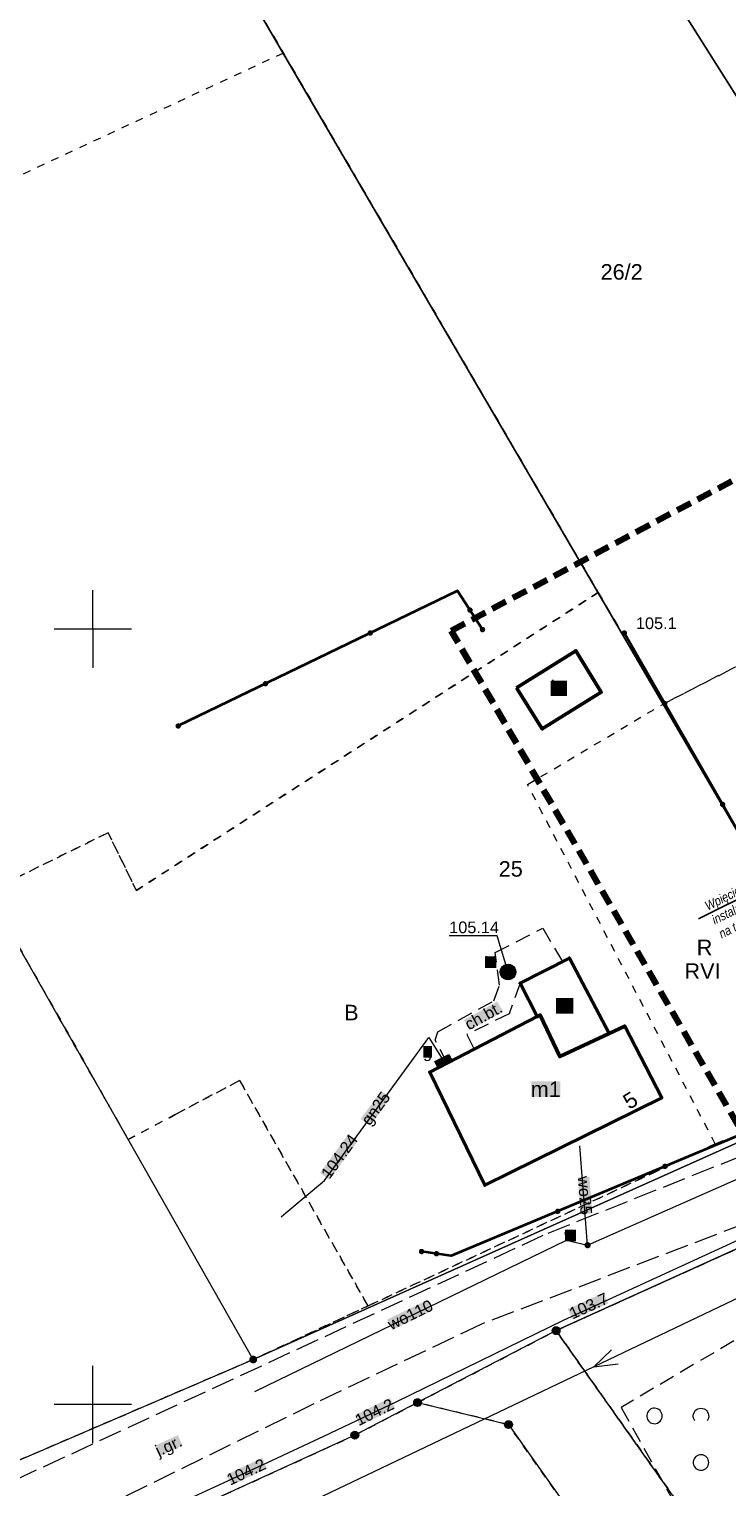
# Model space of a CAD drawing. Extents: x 6414462 to 20492237, y 5756825 to 17376351.
# Tile 105 of 127: x 6498196 to 6498241, y 5809695 to 5809789. Entities that reach past the tile are written whole.
import ezdxf
from ezdxf import colors
from ezdxf.entities.mleader import LeaderData, LeaderLine
from ezdxf.enums import TextEntityAlignment as Align
from ezdxf.math import Vec2, Vec3

# ---------------------------------------------------------------- set-up
doc = ezdxf.new("R2010")
doc.units = 0
for name, pattern in [('2324-2024 mdcp$0$PRZER1-1', [1, 0.5, -0.5]), ('2324-2024 mdcp$0$PRZER2-1', [1.5, 1, -0.5]), ('2324-2024 mdcp$0$PRZER3-1', [2, 1.5, -0.5]), ('Lipnica teren 1$0$HIDDEN2', [0.1875, 0.125, -0.0625])]:
    doc.linetypes.add(name, pattern=pattern)
for name, color, linetype, lineweight in [('012 - opisy', 7, 'Continuous', 30), ('2324-2024 mdcp$0$GEPADR_O', 7, 'Continuous', 18), ('2324-2024 mdcp$0$GEPPGD', 7, 'Continuous', 18), ('2324-2024 mdcp$0$GESBZO', 7, 'Continuous', 50), ('2324-2024 mdcp$0$GESBZO_O', 7, 'Continuous', 50), ('2324-2024 mdcp$0$GESDZI', 7, 'Continuous', 18), ('2324-2024 mdcp$0$GESDZI_O', 7, 'Continuous', 18), ('2324-2024 mdcp$0$GSLKOG', 7, 'Continuous', 35), ('2324-2024 mdcp$0$GSPWPN', 7, 'Continuous', 13), ('2324-2024 mdcp$0$GSPWPN_O', 7, 'Continuous', 13), ('2324-2024 mdcp$0$GSSKOA', 7, 'Continuous', 18), ('2324-2024 mdcp$0$GSSKOA_O', 7, 'Continuous', 18), ('2324-2024 mdcp$0$GSSKOD', 7, 'Continuous', 18), ('2324-2024 mdcp$0$GSSKOD_O', 7, 'Continuous', 18), ('2324-2024 mdcp$0$GSSZAD', 7, 'Continuous', 18), ('2324-2024 mdcp$0$GUPPRZ_O', 7, 'Continuous', 18), ('2324-2024 mdcp$0$Ramka sekcyjna', 7, 'Continuous', 18), ('2324-2024 mdcp$0$zasięg aktualizacji', 230, '2324-2024 mdcp$0$PRZER2-1', 100)]:
    doc.layers.add(name, color=color, linetype=linetype, lineweight=lineweight)
for name, color, linetype, lineweight, true_color in [('2324-2024 mdcp$0$GESKKL_O', 7, 'Continuous', 18, 0x24bc24), ('2324-2024 mdcp$0$GESUZY', 7, 'Continuous', 18, 0x008000), ('2324-2024 mdcp$0$GESUZY_O', 7, 'Continuous', 18, 0x008000), ('2324-2024 mdcp$0$GULEPR', 1, 'Continuous', 18, 0xff0000), ('2324-2024 mdcp$0$GULGPR', 7, 'Continuous', 18, 0xbfbf00), ('2324-2024 mdcp$0$GULGPR_O', 7, 'Continuous', 18, 0xbfbf00), ('2324-2024 mdcp$0$GULWPR', 5, 'Continuous', 18, 0x0000ff), ('2324-2024 mdcp$0$GULWPR_O', 5, 'Continuous', 18, 0x0000ff), ('2324-2024 mdcp$0$GUPGSG', 7, 'Continuous', 18, 0xbfbf00), ('2324-2024 mdcp$0$GUPGSG_O', 7, 'Continuous', 18, 0xbfbf00), ('2324-2024 mdcp$0$GUPKOL', 7, 'Continuous', 18, 0x803300), ('2324-2024 mdcp$0$GUPKOL_O', 7, 'Continuous', 18, 0x803300), ('2324-2024 mdcp$0$GUPWZA', 5, 'Continuous', 18, 0x0000ff), ('2324-2024 mdcp$0$GUPWZA_O', 5, 'Continuous', 18, 0x0000ff)]:
    doc.layers.add(name, color=color, linetype=linetype, lineweight=lineweight, true_color=true_color)
doc.layers.add('Lipnica teren 1$0$demontaże', color=10, linetype='Continuous')
doc.styles.add('2324-2024 mdcp$0$Arial', font='arial.ttf')
doc.styles.add('Arial Narrow_9', font='txt', dxfattribs={"width": 0.8, "height": 0.3})

# ---------------------------------------------------------------- blocks, each defined once
blk = doc.blocks.new('2324-2024 mdcp$0$GSPWPN1')
blk.add_hatch(color=0).paths.add_polyline_path([(-0.045, 0), (-0.043467, -0.011647), (-0.038971, -0.0225), (-0.03182, -0.03182), (-0.0225, -0.038971), (-0.011647, -0.043467), (0, -0.045), (0.011647, -0.043467), (0.0225, -0.038971), (0.03182, -0.03182), (0.038971, -0.0225), (0.043467, -0.011647), (0.045, 0), (0.043467, 0.011647), (0.038971, 0.0225), (0.03182, 0.03182), (0.0225, 0.038971), (0.011647, 0.043467), (0, 0.045), (-0.011647, 0.043467), (-0.0225, 0.038971), (-0.03182, 0.03182), (-0.038971, 0.0225), (-0.043467, 0.011647), (-0.045, 0)])
blk = doc.blocks.new('2324-2024 mdcp$0$GSSZAD1')
at = {"color": 0}
blk.add_lwpolyline([(0.5, 0), (0.490964, 0.094626), (0.464184, 0.185831), (0.420627, 0.27032), (0.361867, 0.34504), (0.290028, 0.407288), (0.207708, 0.454816), (0.117879, 0.485906), (0.023791, 0.499434), (-0.071157, 0.494911), (-0.163534, 0.4725), (-0.25, 0.433013), (-0.32743, 0.377875), (-0.393027, 0.309079), (-0.444418, 0.229113), (-0.479746, 0.140866), (-0.497736, 0.047528), (-0.497736, -0.047528), (-0.479746, -0.140866), (-0.444418, -0.229113), (-0.393027, -0.309079), (-0.32743, -0.377875), (-0.25, -0.433013), (-0.163534, -0.4725), (-0.071157, -0.494911), (0.023791, -0.499434), (0.117879, -0.485906), (0.207708, -0.454816), (0.290028, -0.407288), (0.361867, -0.34504), (0.420627, -0.27032), (0.464184, -0.185831), (0.490964, -0.094626)], close=True, dxfattribs=at)
blk = doc.blocks.new('2324-2024 mdcp$0$GSSZAD2')
at = {"color": 0}
blk.add_lwpolyline([(-0.390312, -0.3125), (-0.445567, -0.226869), (-0.482312, -0.131814), (-0.49902, -0.031282), (-0.494998, 0.070549), (-0.470412, 0.169449), (-0.426283, 0.26131), (-0.364446, 0.342315), (-0.287468, 0.409099), (-0.198548, 0.458889), (-0.10138, 0.489614), (0, 0.5), (0.10138, 0.489614), (0.198548, 0.458889), (0.287468, 0.409099), (0.364446, 0.342315), (0.426283, 0.26131), (0.470412, 0.169449), (0.494998, 0.070549), (0.49902, -0.031282), (0.482312, -0.131814), (0.445567, -0.226869), (0.390312, -0.3125)], dxfattribs=at)
blk = doc.blocks.new('2324-2024 mdcp$0$SUEP1')
at = {"color": 0}
blk.add_lwpolyline([(-0.75, -0.5), (0.75, 0), (-0.75, 0.5)], dxfattribs=at)
blk = doc.blocks.new('2324-2024 mdcp$0$GUPWZA1')
blk.add_hatch(color=0).paths.add_polyline_path([(-0.2, 0), (-0.193185, -0.051764), (-0.173205, -0.1), (-0.141421, -0.141421), (-0.1, -0.173205), (-0.051764, -0.193185), (0, -0.2), (0.051764, -0.193185), (0.1, -0.173205), (0.141421, -0.141421), (0.173205, -0.1), (0.193185, -0.051764), (0.2, 0), (0.193185, 0.051764), (0.173205, 0.1), (0.141421, 0.141421), (0.1, 0.173205), (0.051764, 0.193185), (0, 0.2), (-0.051764, 0.193185), (-0.1, 0.173205), (-0.141421, 0.141421), (-0.173205, 0.1), (-0.193185, 0.051764), (-0.2, 0)])
blk = doc.blocks.new('2324-2024 mdcp$0$GUPKOL1')
at = {"true_color": 0xffffff}
blk.add_hatch(color=7, dxfattribs=at).paths.add_polyline_path([(-0.5, 0), (-0.482963, -0.12941), (-0.433013, -0.25), (-0.353553, -0.353553), (-0.25, -0.433013), (-0.12941, -0.482963), (0, -0.5), (0.12941, -0.482963), (0.25, -0.433013), (0.353553, -0.353553), (0.433013, -0.25), (0.482963, -0.12941), (0.5, 0), (0.482963, 0.12941), (0.433013, 0.25), (0.353553, 0.353553), (0.25, 0.433013), (0.12941, 0.482963), (0, 0.5), (-0.12941, 0.482963), (-0.25, 0.433013), (-0.353553, 0.353553), (-0.433013, 0.25), (-0.482963, 0.12941), (-0.5, 0)])
at = {"color": 0}
blk.add_lwpolyline([(0, 0.5), (0.12941, 0.482963), (0.25, 0.433013), (0.353553, 0.353553), (0.433013, 0.25), (0.482963, 0.12941), (0.5, 0), (0.482963, -0.12941), (0.433013, -0.25), (0.353553, -0.353553), (0.25, -0.433013), (0.12941, -0.482963), (0, -0.5), (-0.12941, -0.482963), (-0.25, -0.433013), (-0.353553, -0.353553), (-0.433013, -0.25), (-0.482963, -0.12941), (-0.5, 0), (-0.482963, 0.12941), (-0.433013, 0.25), (-0.353553, 0.353553), (-0.25, 0.433013), (-0.12941, 0.482963)], close=True, dxfattribs=at)
blk = doc.blocks.new('2324-2024 mdcp$0$GUPGSG1')
at = {"true_color": 0xffffff}
blk.add_hatch(color=7, dxfattribs=at).paths.add_polyline_path([(-0.5, -0.25), (0.5, -0.25), (0.5, 0.25), (-0.5, 0.25), (-0.5, -0.25)])
at = {"color": 0}
blk.add_lwpolyline([(-0.5, -0.25), (-0.5, 0.25), (0.5, 0.25), (0.5, -0.25)], close=True, dxfattribs=at)
blk = doc.blocks.new('2324-2024 mdcp$0$KOLO')
blk.add_hatch(color=0).paths.add_polyline_path([(-0.175, 0), (-0.169037, -0.045293), (-0.151554, -0.0875), (-0.123744, -0.123744), (-0.0875, -0.151554), (-0.045293, -0.169037), (0, -0.175), (0.045293, -0.169037), (0.0875, -0.151554), (0.123744, -0.123744), (0.151554, -0.0875), (0.169037, -0.045293), (0.175, 0), (0.169037, 0.045293), (0.151554, 0.0875), (0.123744, 0.123744), (0.0875, 0.151554), (0.045293, 0.169037), (0, 0.175), (-0.045293, 0.169037), (-0.0875, 0.151554), (-0.123744, 0.123744), (-0.151554, 0.0875), (-0.169037, 0.045293), (-0.175, 0)])
blk = doc.blocks.new('2324-2024 mdcp$0$GSLKOG1')
blk.add_hatch(color=0).paths.add_polyline_path([(-0.175, 0), (-0.169037, -0.045293), (-0.151554, -0.0875), (-0.123744, -0.123744), (-0.0875, -0.151554), (-0.045293, -0.169037), (0, -0.175), (0.045293, -0.169037), (0.0875, -0.151554), (0.123744, -0.123744), (0.151554, -0.0875), (0.169037, -0.045293), (0.175, 0), (0.169037, 0.045293), (0.151554, 0.0875), (0.123744, 0.123744), (0.0875, 0.151554), (0.045293, 0.169037), (0, 0.175), (-0.045293, 0.169037), (-0.0875, 0.151554), (-0.123744, 0.123744), (-0.151554, 0.0875), (-0.169037, 0.045293), (-0.175, 0)])
blk = doc.blocks.new('2324-2024 mdcp$0$GEPPGD1_1')
at = {"true_color": 0xffffff}
blk.add_hatch(color=7, dxfattribs=at).paths.add_polyline_path([(0, -0.25), (0.077254, -0.237764), (0.146946, -0.202254), (0.202254, -0.146946), (0.237764, -0.077254), (0.25, 0), (0.237764, 0.077254), (0.202254, 0.146946), (0.146946, 0.202254), (0.077254, 0.237764), (0, 0.25), (-0.077254, 0.237764), (-0.146946, 0.202254), (-0.202254, 0.146946), (-0.237764, 0.077254), (-0.25, 0), (-0.237764, -0.077254), (-0.202254, -0.146946), (-0.146946, -0.202254), (-0.077254, -0.237764), (0, -0.25)])
at = {"color": 0}
blk.add_lwpolyline([(0, 0.25), (0.077254, 0.237764), (0.146946, 0.202254), (0.202254, 0.146946), (0.237764, 0.077254), (0.25, 0), (0.237764, -0.077254), (0.202254, -0.146946), (0.146946, -0.202254), (0.077254, -0.237764), (0, -0.25), (-0.077254, -0.237764), (-0.146946, -0.202254), (-0.202254, -0.146946), (-0.237764, -0.077254), (-0.25, 0), (-0.237764, 0.077254), (-0.202254, 0.146946), (-0.146946, 0.202254), (-0.077254, 0.237764)], close=True, dxfattribs=at)
blk = doc.blocks.new('2324-2024 mdcp$0$GEPPGD1_2')
at = {"true_color": 0xffffff}
blk.add_hatch(color=7, dxfattribs=at).paths.add_polyline_path([(0, -0.25), (0.077254, -0.237764), (0.146946, -0.202254), (0.202254, -0.146946), (0.237764, -0.077254), (0.25, 0), (0.237764, 0.077254), (0.202254, 0.146946), (0.146946, 0.202254), (0.077254, 0.237764), (0, 0.25), (-0.077254, 0.237764), (-0.146946, 0.202254), (-0.202254, 0.146946), (-0.237764, 0.077254), (-0.25, 0), (-0.237764, -0.077254), (-0.202254, -0.146946), (-0.146946, -0.202254), (-0.077254, -0.237764), (0, -0.25)])
blk.add_hatch(color=0).paths.add_polyline_path([(0, -0.045), (0.013906, -0.042798), (0.02645, -0.036406), (0.036406, -0.02645), (0.042798, -0.013906), (0.045, 0), (0.042798, 0.013906), (0.036406, 0.02645), (0.02645, 0.036406), (0.013906, 0.042798), (0, 0.045), (-0.013906, 0.042798), (-0.02645, 0.036406), (-0.036406, 0.02645), (-0.042798, 0.013906), (-0.045, 0), (-0.042798, -0.013906), (-0.036406, -0.02645), (-0.02645, -0.036406), (-0.013906, -0.042798), (0, -0.045)])
blk = doc.blocks.new('2324-2024 mdcp')
at = {"layer": '2324-2024 mdcp$0$GESBZO_O', "true_color": 0xffffff}
for points in [[(6498229.52, 5809745.676), (6498229.52, 5809746.676), (6498230.56, 5809746.676), (6498230.56, 5809745.676), (6498229.52, 5809745.676)], [(6498229.855, 5809725.208), (6498229.855, 5809726.208), (6498230.975, 5809726.208), (6498230.975, 5809725.208), (6498229.855, 5809725.208)], [(6498228.255, 5809719.827), (6498228.255, 5809720.827), (6498230.135, 5809720.827), (6498230.135, 5809719.827), (6498228.255, 5809719.827)]]:
    blk.add_hatch(color=7, dxfattribs=at).paths.add_polyline_path(points, flags=0)
at = {"layer": '2324-2024 mdcp$0$GSSKOA_O', "true_color": 0xffffff}
blk.add_hatch(color=7, dxfattribs=at).paths.add_polyline_path([(6498203.971, 5809697.329), (6498205.478, 5809698.025), (6498205.792, 5809697.344), (6498204.285, 5809696.648), (6498203.971, 5809697.329)], flags=0)
at = {"layer": '2324-2024 mdcp$0$GSSKOD_O', "true_color": 0xffffff}
blk.add_hatch(color=7, dxfattribs=at).paths.add_polyline_path([(6498223.921, 5809724.79), (6498226.075, 5809725.979), (6498226.438, 5809725.322), (6498224.284, 5809724.133), (6498223.921, 5809724.79)], flags=0)
at = {"layer": '2324-2024 mdcp$0$GULGPR_O', "true_color": 0xffffff}
blk.add_hatch(color=7, dxfattribs=at).paths.add_polyline_path([(6498217.267, 5809718.408), (6498218.587, 5809720.217), (6498219.193, 5809719.775), (6498217.873, 5809717.966), (6498217.267, 5809718.408)], flags=0)
at = {"layer": '2324-2024 mdcp$0$GULWPR_O', "true_color": 0xffffff}
for points in [[(6498231.262, 5809714.639), (6498232.009, 5809714.696), (6498232.191, 5809712.323), (6498231.443, 5809712.266), (6498231.262, 5809714.639)], [(6498218.973, 5809705.478), (6498221.618, 5809706.763), (6498221.945, 5809706.088), (6498219.301, 5809704.804), (6498218.973, 5809705.478)]]:
    blk.add_hatch(color=7, dxfattribs=at).paths.add_polyline_path(points, flags=0)
at = {"layer": '2324-2024 mdcp$0$GUPGSG_O', "true_color": 0xffffff}
blk.add_hatch(color=7, dxfattribs=at).paths.add_polyline_path([(6498221.304, 5809722.361), (6498221.304, 5809723.111), (6498221.864, 5809723.111), (6498221.864, 5809722.361), (6498221.304, 5809722.361)], flags=0)
at = {"layer": '2324-2024 mdcp$0$GUPKOL_O', "true_color": 0xffffff}
blk.add_hatch(color=7, dxfattribs=at).paths.add_polyline_path([(6498225.276, 5809728.135), (6498225.276, 5809728.885), (6498226.016, 5809728.885), (6498226.016, 5809728.135), (6498225.276, 5809728.135)], flags=0)
at = {"layer": '2324-2024 mdcp$0$GUPPRZ_O', "true_color": 0xffffff}
for points in [[(6498214.648, 5809714.929), (6498216.457, 5809717.422), (6498217.064, 5809716.981), (6498215.255, 5809714.488), (6498214.648, 5809714.929)], [(6498230.613, 5809706.159), (6498232.909, 5809707.198), (6498233.218, 5809706.514), (6498230.922, 5809705.476), (6498230.613, 5809706.159)], [(6498216.895, 5809699.313), (6498219.158, 5809700.422), (6498219.488, 5809699.749), (6498217.225, 5809698.64), (6498216.895, 5809699.313)], [(6498208.624, 5809695.481), (6498210.905, 5809696.551), (6498211.224, 5809695.872), (6498208.943, 5809694.802), (6498208.624, 5809695.481)]]:
    blk.add_hatch(color=7, dxfattribs=at).paths.add_polyline_path(points, flags=0)
at = {"layer": '2324-2024 mdcp$0$GUPWZA_O', "true_color": 0xffffff}
blk.add_hatch(color=7, dxfattribs=at).paths.add_polyline_path([(6498230.44, 5809710.52), (6498230.44, 5809711.27), (6498231.14, 5809711.27), (6498231.14, 5809710.52), (6498230.44, 5809710.52)], flags=0)
at = {"layer": '2324-2024 mdcp$0$GESBZO', "color": 18, "linetype": 'Continuous', "lineweight": 50, "true_color": 0x0a0909}
for points in [[(6498227.31, 5809746.21), (6498228.97, 5809743.56), (6498232.77, 5809745.92), (6498231.14, 5809748.6)], [(6498230.1, 5809722.43), (6498228.84, 5809725.11), (6498228.65, 5809725.01), (6498227.54, 5809727.16), (6498230.72, 5809728.78), (6498233.29, 5809723.93)], [(6498233.29, 5809723.93), (6498234.29, 5809724.4), (6498236.67, 5809719.78), (6498225.26, 5809714.14), (6498221.72, 5809721.43), (6498228.65, 5809725.01), (6498228.84, 5809725.11), (6498230.1, 5809722.43)]]:
    blk.add_lwpolyline(points, close=True, dxfattribs=at)
at = {"layer": '2324-2024 mdcp$0$GESDZI', "color": 7, "linetype": 'Continuous', "lineweight": 18}
for points in [[(6498086.88, 5809635.22), (6498149.97, 5809671.19), (6498158.454, 5809675.816), (6498183.288, 5809691.265), (6498210.34, 5809702.898), (6498250.843, 5809721.043), (6498255.246, 5809723.193), (6498284.59, 5809737.518), (6498336.53, 5809764.26), (6498349.29, 5809770), (6498351.165, 5809770.816), (6498357.57, 5809773.68), (6498385.47, 5809786.23), (6498389.73, 5809788.34), (6498395.12, 5809790.98), (6498474.92, 5809830.27), (6498519.28, 5809851.17), (6498558.08, 5809869.44), (6498581.52, 5809880.48), (6498706.5, 5809939.35)], [(6498399.71, 5809786.07), (6498378.88, 5809775.84), (6498357.18, 5809764.7), (6498354.01, 5809763.14), (6498327.32, 5809749.98), (6498300.63, 5809736.82), (6498279.962, 5809727.457), (6498275.4, 5809725.39), (6498229.86, 5809704.76), (6498220.93, 5809700.12), (6498216.89, 5809698.02), (6498190.27, 5809685.86), (6498179.39, 5809679.84), (6498167.98, 5809673.48), (6498155.28, 5809667.65), (6498141.811, 5809660.247), (6498134.801, 5809656.394), (6498121.13, 5809648.88), (6498104.66, 5809637.74), (6498088.19, 5809626.61)]]:
    blk.add_lwpolyline(points, dxfattribs=at)
for points in [[(6498336.53, 5809764.26), (6498284.59, 5809737.518), (6498271.404, 5809764.778), (6498259.018, 5809756.579), (6498223.46, 5809812.93), (6498203.85, 5809801.58), (6498188.135, 5809835.514), (6498147.544, 5809813.462), (6498100.028, 5809920.586), (6498204.15, 5809995.92), (6498210.17, 5809985.25), (6498226.36, 5809956.54), (6498245.19, 5809923.13), (6498269.29, 5809880.41), (6498280.36, 5809860.77), (6498282.58, 5809857.31), (6498312.68, 5809805.23), (6498323.75, 5809786.22), (6498328.66, 5809777.78), (6498331.84, 5809772.31)], [(6498250.843, 5809721.043), (6498210.34, 5809702.898), (6498147.544, 5809813.462), (6498188.135, 5809835.514), (6498203.85, 5809801.58)], [(6498255.246, 5809723.193), (6498250.843, 5809721.043), (6498203.85, 5809801.58), (6498223.46, 5809812.93), (6498259.018, 5809756.579), (6498264.327, 5809748.087), (6498245.624, 5809739.773)], [(6498288.31, 5809700.46), (6498248.32, 5809678.64), (6498229.86, 5809704.76), (6498275.4, 5809725.39)], [(6498220.93, 5809700.12), (6498226.79, 5809698.7), (6498239.57, 5809680.62), (6498255.98, 5809657.41), (6498260.876, 5809660.877), (6498248.32, 5809678.64), (6498229.86, 5809704.76)]]:
    blk.add_lwpolyline(points, close=True, dxfattribs=at)
at = {"layer": '2324-2024 mdcp$0$GESUZY', "color": 96, "linetype": '2324-2024 mdcp$0$PRZER1-1', "lineweight": 18, "true_color": 0x008000}
for p, q in [((6498205.094, 5809799.449), (6498212.279, 5809787.135)), ((6498212.279, 5809787.135), (6498232.572, 5809752.356)), ((6498259.018, 5809756.579), (6498236.768, 5809745.165)), ((6498236.768, 5809745.165), (6498259.018, 5809756.579)), ((6498232.572, 5809752.356), (6498236.768, 5809745.165)), ((6498236.768, 5809745.165), (6498250.843, 5809721.043))]:
    blk.add_line(p, q, dxfattribs=at)
for points in [[(6498190.27, 5809685.86), (6498216.89, 5809698.02), (6498220.43, 5809699.86), (6498220.93, 5809700.12), (6498229.86, 5809704.76), (6498251.81, 5809714.7), (6498275.4, 5809725.39), (6498279.962, 5809727.457), (6498300.63, 5809736.82), (6498327.32, 5809749.98), (6498354.01, 5809763.14), (6498357.18, 5809764.7), (6498378.88, 5809775.84), (6498399.71, 5809786.07)], [(6498706.5, 5809939.35), (6498581.52, 5809880.48), (6498558.08, 5809869.44), (6498519.28, 5809851.17), (6498474.92, 5809830.27), (6498395.12, 5809790.98), (6498389.73, 5809788.34), (6498385.47, 5809786.23), (6498357.57, 5809773.68), (6498351.165, 5809770.816), (6498349.29, 5809770), (6498336.53, 5809764.26), (6498284.59, 5809737.518), (6498272.586, 5809731.658), (6498255.246, 5809723.193), (6498250.843, 5809721.043), (6498240.121, 5809716.8), (6498217.74, 5809706.353), (6498210.34, 5809702.898), (6498183.288, 5809691.265), (6498158.454, 5809675.816), (6498149.97, 5809671.19), (6498086.88, 5809635.22)], [(6498239.57, 5809680.62), (6498226.79, 5809698.7), (6498220.93, 5809700.12), (6498229.86, 5809704.76), (6498248.32, 5809678.64)], [(6498266.19, 5809688.39), (6498248.32, 5809678.64), (6498229.86, 5809704.76)]]:
    blk.add_lwpolyline(points, dxfattribs=at)
for points in [[(6498210.34, 5809702.898), (6498217.74, 5809706.353), (6498209.459, 5809720.892), (6498205.316, 5809718.696), (6498202.282, 5809717.086), (6498199.998, 5809721.107), (6498193.214, 5809733.051), (6498200.981, 5809736.864), (6498202.807, 5809733.145), (6498232.572, 5809752.356), (6498212.279, 5809787.135), (6498110.492, 5809739.829), (6498149.97, 5809671.19), (6498158.454, 5809675.816), (6498142.898, 5809711.915), (6498167.759, 5809723.375), (6498174.814, 5809708.625), (6498178.318, 5809701.679), (6498183.288, 5809691.265)], [(6498199.998, 5809721.107), (6498202.282, 5809717.086), (6498205.316, 5809718.696), (6498209.459, 5809720.892), (6498217.74, 5809706.353), (6498240.121, 5809716.8), (6498228.016, 5809739.971), (6498236.768, 5809745.165), (6498232.572, 5809752.356), (6498202.807, 5809733.145), (6498200.981, 5809736.864), (6498193.214, 5809733.051)], [(6498228.016, 5809739.971), (6498236.768, 5809745.165), (6498250.843, 5809721.043), (6498240.121, 5809716.8)]]:
    blk.add_lwpolyline(points, close=True, dxfattribs=at)
at = {"layer": '2324-2024 mdcp$0$GSLKOG', "color": 7, "linetype": 'Continuous', "lineweight": 35}
for points in [[(6498225.117, 5809749.965), (6498223.507, 5809752.471), (6498205.502, 5809743.747)], [(6498273.345, 5809731.275), (6498256.898, 5809723.927), (6498250.661, 5809721.129), (6498234.259, 5809749.745)], [(6498250.661, 5809721.129), (6498223.106, 5809709.576), (6498221.191, 5809709.861)]]:
    blk.add_lwpolyline(points, dxfattribs=at)
at = {"layer": '2324-2024 mdcp$0$GSSKOA', "color": 7, "linetype": '2324-2024 mdcp$0$PRZER3-1', "lineweight": 18}
for points in [[(6498155.797, 5809673.291), (6498169.738, 5809681.431), (6498185.935, 5809690.941), (6498229.346, 5809711.054), (6498245.255, 5809717.404)], [(6498247.669, 5809713.82), (6498225.044, 5809705.175), (6498214.249, 5809700.036), (6498192.189, 5809689.217), (6498187.965, 5809687.165), (6498183.656, 5809684.855), (6498157.712, 5809670.275), (6498155.797, 5809673.291)]]:
    blk.add_lwpolyline(points, dxfattribs=at)
at = {"layer": '2324-2024 mdcp$0$GSSKOD', "color": 7, "linetype": '2324-2024 mdcp$0$PRZER2-1', "lineweight": 18}
blk.add_lwpolyline([(6498229.001, 5809730.719), (6498230.275, 5809728.553), (6498227.54, 5809727.16), (6498226.838, 5809725.191), (6498224.11, 5809723.849), (6498224.593, 5809722.914), (6498222.837, 5809722.007), (6498222.067, 5809723.499), (6498222.24, 5809724.037), (6498225.841, 5809726.024), (6498226.212, 5809727.033), (6498225.943, 5809729.145)], close=True, dxfattribs=at)
at = {"layer": '2324-2024 mdcp$0$GSSZAD', "color": 7, "linetype": '2324-2024 mdcp$0$PRZER2-1', "lineweight": 18}
blk.add_lwpolyline([(6498243.89, 5809705.63), (6498234.05, 5809699.8), (6498241.04, 5809687.34), (6498251.11, 5809669.01), (6498262.06, 5809651.07), (6498268.84, 5809643.72)], dxfattribs=at)
at = {"layer": '2324-2024 mdcp$0$GULEPR', "color": 1, "linetype": 'Continuous', "lineweight": 18, "true_color": 0xff0000}
for points in [[(6498200.66, 5809687.34), (6498246.5, 5809709.22), (6498290.94, 5809730.28), (6498335.24, 5809751.33), (6498377.1, 5809771.16)], [(6498172.47, 5809672.39), (6498172.72, 5809672.74), (6498173.99, 5809672.42), (6498177.39, 5809675.38), (6498178.76, 5809680.09), (6498189.45, 5809686.19), (6498211.26, 5809696.26), (6498214.9, 5809697.95), (6498219.59, 5809700.2), (6498230.34, 5809705.44), (6498246.1, 5809712.68), (6498251.63, 5809715.08), (6498255.29, 5809716.76), (6498258.9, 5809718.55), (6498263.82, 5809720.84), (6498267.42, 5809722.41), (6498275.03, 5809725.87), (6498277.54, 5809727.17), (6498285.55, 5809730.56), (6498301.77, 5809737.79), (6498315.45, 5809744.58), (6498327.5, 5809750.54), (6498327.95, 5809750.29)]]:
    blk.add_lwpolyline(points, dxfattribs=at)
at = {"layer": '2324-2024 mdcp$0$GULGPR', "color": 52, "linetype": 'Continuous', "lineweight": 18, "true_color": 0xbfbf00}
blk.add_lwpolyline([(6498212.13, 5809712.095), (6498212.436, 5809712.35), (6498214.935, 5809714.435), (6498221.657, 5809723.652), (6498222.614, 5809722.111)], dxfattribs=at)
at = {"layer": '2324-2024 mdcp$0$GULWPR', "color": 5, "linetype": 'Continuous', "lineweight": 18, "true_color": 0x0000ff}
for points in [[(6498231.89, 5809710.27), (6498255.63, 5809720.77)], [(6498231.89, 5809710.27), (6498231.4, 5809716.68)], [(6498210.45, 5809700.83), (6498230.54, 5809710.59), (6498231.89, 5809710.27)]]:
    blk.add_lwpolyline(points, dxfattribs=at)
at = {"layer": '2324-2024 mdcp$0$GUPPRZ_O', "color": 36, "linetype": 'Continuous', "lineweight": 13, "true_color": 0x803300, "flags": 128}
blk.add_lwpolyline([(6498226.766, 5809727.885), (6498226.053, 5809730.216), (6498222.973, 5809730.216)], dxfattribs=at)
at = {"layer": '2324-2024 mdcp$0$Ramka sekcyjna', "color": 7, "linetype": 'Continuous', "lineweight": 18, "flags": 128}
for points in [[(6498200, 5809750), (6498200, 5809752.5)], [(6498202.5, 5809750), (6498197.5, 5809750)], [(6498202.5, 5809750), (6498197.5, 5809750)], [(6498200, 5809750), (6498200, 5809747.5)], [(6498200, 5809697.5), (6498200, 5809702.5)], [(6498202.5, 5809700), (6498197.5, 5809700)]]:
    blk.add_lwpolyline(points, dxfattribs=at)
at = {"layer": '2324-2024 mdcp$0$zasięg aktualizacji'}
blk.add_lwpolyline([(6498303.01, 5809731.194), (6498248.373, 5809706.305), (6498223.102, 5809749.882), (6498278.628, 5809779.528), (6498303.01, 5809731.194)], dxfattribs=at)
at = {"layer": '2324-2024 mdcp$0$GEPPGD', "color": 7, "linetype": 'Continuous', "lineweight": 18}
for name, p in [('2324-2024 mdcp$0$GEPPGD1_1', (6498229.86, 5809704.76)), ('2324-2024 mdcp$0$GEPPGD1_2', (6498210.34, 5809702.898)), ('2324-2024 mdcp$0$GEPPGD1_1', (6498220.93, 5809700.12)), ('2324-2024 mdcp$0$GEPPGD1_1', (6498226.79, 5809698.7)), ('2324-2024 mdcp$0$GEPPGD1_1', (6498216.89, 5809698.02))]:
    blk.add_blockref(name, p, dxfattribs=at)
at = {"layer": '2324-2024 mdcp$0$GSLKOG', "color": 7, "linetype": 'Continuous', "lineweight": 35}
for name, p, rotation in [('2324-2024 mdcp$0$KOLO', (6498224.312, 5809751.218), 122.7190455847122), ('2324-2024 mdcp$0$KOLO', (6498224.312, 5809751.218), 122.7190455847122), ('2324-2024 mdcp$0$KOLO', (6498217.879, 5809749.744), 205.8516765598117), ('2324-2024 mdcp$0$KOLO', (6498217.879, 5809749.744), 205.8516765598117), ('2324-2024 mdcp$0$GSLKOG1', (6498225.117, 5809749.965), 122.7190455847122), ('2324-2024 mdcp$0$GSLKOG1', (6498234.259, 5809749.745), 119.8202931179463), ('2324-2024 mdcp$0$KOLO', (6498211.13, 5809746.474), 205.8516765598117), ('2324-2024 mdcp$0$KOLO', (6498211.13, 5809746.474), 205.8516765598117), ('2324-2024 mdcp$0$KOLO', (6498236.866, 5809745.197), 119.8202931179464), ('2324-2024 mdcp$0$KOLO', (6498236.866, 5809745.197), 119.8202931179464), ('2324-2024 mdcp$0$GSLKOG1', (6498205.502, 5809743.747), 205.8516765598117), ('2324-2024 mdcp$0$KOLO', (6498240.595, 5809738.69), 119.8202931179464), ('2324-2024 mdcp$0$KOLO', (6498240.595, 5809738.69), 119.8202931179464), ('2324-2024 mdcp$0$KOLO', (6498236.884, 5809715.353), 202.7463841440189), ('2324-2024 mdcp$0$KOLO', (6498236.884, 5809715.353), 202.7463841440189), ('2324-2024 mdcp$0$KOLO', (6498229.967, 5809712.453), 202.7463841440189), ('2324-2024 mdcp$0$KOLO', (6498229.967, 5809712.453), 202.7463841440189), ('2324-2024 mdcp$0$GSLKOG1', (6498221.191, 5809709.861), 171.5359543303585), ('2324-2024 mdcp$0$KOLO', (6498222.149, 5809709.719), 171.5359543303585), ('2324-2024 mdcp$0$KOLO', (6498222.149, 5809709.719), 171.5359543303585)]:
    blk.add_blockref(name, p, dxfattribs=dict(at, rotation=rotation))
at = {"layer": '2324-2024 mdcp$0$GSPWPN', "color": 7, "linetype": 'Continuous', "lineweight": 13}
blk.add_blockref('2324-2024 mdcp$0$GSPWPN1', (6498234.259, 5809749.745), dxfattribs=at)
at = {"layer": '2324-2024 mdcp$0$GSSZAD', "color": 7, "linetype": 'Continuous', "lineweight": 18}
for name, p in [('2324-2024 mdcp$0$GSSZAD1', (6498236.2, 5809699.259)), ('2324-2024 mdcp$0$GSSZAD2', (6498239.2, 5809699.259)), ('2324-2024 mdcp$0$GSSZAD1', (6498239.2, 5809696.259))]:
    blk.add_blockref(name, p, dxfattribs=at)
at = {"layer": '2324-2024 mdcp$0$GULEPR', "color": 1, "linetype": 'Continuous', "lineweight": 18, "true_color": 0xff0000, "rotation": 205.5157213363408}
blk.add_blockref('2324-2024 mdcp$0$SUEP1', (6498232.963, 5809702.759), dxfattribs=at)
at = {"layer": '2324-2024 mdcp$0$GUPGSG', "color": 52, "linetype": 'Continuous', "lineweight": 18, "true_color": 0xbfbf00, "rotation": 27.27676024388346}
blk.add_blockref('2324-2024 mdcp$0$GUPGSG1', (6498222.614, 5809722.111), dxfattribs=at)
at = {"layer": '2324-2024 mdcp$0$GUPKOL', "color": 36, "linetype": 'Continuous', "lineweight": 18, "true_color": 0x803300}
blk.add_blockref('2324-2024 mdcp$0$GUPKOL1', (6498226.766, 5809727.885), dxfattribs=at)
at = {"layer": '2324-2024 mdcp$0$GUPWZA', "color": 5, "linetype": 'Continuous', "lineweight": 18, "true_color": 0x0000ff}
blk.add_blockref('2324-2024 mdcp$0$GUPWZA1', (6498231.89, 5809710.27), dxfattribs=at)
at = {"layer": '2324-2024 mdcp$0$GEPADR_O', "color": 7, "linetype": 'Continuous', "lineweight": 0, "style": '2324-2024 mdcp$0$Arial'}
blk.add_text('5', height=1, rotation=31.97257, dxfattribs=at).set_placement((6498234.58, 5809718.985))
at = {"layer": '2324-2024 mdcp$0$GESBZO_O', "color": 7, "linetype": 'Continuous', "lineweight": 0, "style": '2324-2024 mdcp$0$Arial'}
for s, p in [('i1', (6498230.04, 5809745.676)), ('t1', (6498230.415, 5809725.208)), ('m1', (6498229.195, 5809719.827))]:
    blk.add_text(s, height=1, dxfattribs=at).set_placement(p, align=Align.CENTER)
at = {"layer": '2324-2024 mdcp$0$GESDZI_O', "color": 7, "linetype": 'Continuous', "lineweight": 0, "style": '2324-2024 mdcp$0$Arial'}
for s, p in [('26/2', (6498234.088, 5809772.528)), ('25', (6498226.938, 5809734.033))]:
    blk.add_text(s, height=1, dxfattribs=at).set_placement(p, align=Align.CENTER)
at = {"layer": '2324-2024 mdcp$0$GESKKL_O', "color": 82, "linetype": 'Continuous', "lineweight": 0, "true_color": 0x24bc24, "style": '2324-2024 mdcp$0$Arial'}
blk.add_text('RVI', height=1, dxfattribs=at).set_placement((6498239.298, 5809727.447), align=Align.CENTER)
at = {"layer": '2324-2024 mdcp$0$GESUZY_O', "color": 96, "linetype": 'Continuous', "lineweight": 0, "true_color": 0x008000, "style": '2324-2024 mdcp$0$Arial'}
for s, p in [('R', (6498239.429, 5809728.97)), ('B', (6498216.667, 5809724.77))]:
    blk.add_text(s, height=1, dxfattribs=at).set_placement(p, align=Align.CENTER)
at = {"layer": '2324-2024 mdcp$0$GSPWPN_O', "color": 7, "linetype": 'Continuous', "lineweight": 0, "style": '2324-2024 mdcp$0$Arial'}
blk.add_text('105.1', height=0.75, dxfattribs=at).set_placement((6498235.009, 5809749.995))
at = {"layer": '2324-2024 mdcp$0$GSSKOA_O', "color": 7, "linetype": 'Continuous', "lineweight": 0, "style": '2324-2024 mdcp$0$Arial'}
blk.add_text('j.gr.', height=0.75, rotation=24.78781, dxfattribs=at).set_placement((6498205.039, 5809696.996), align=Align.CENTER)
at = {"layer": '2324-2024 mdcp$0$GSSKOD_O', "color": 7, "linetype": 'Continuous', "lineweight": 0, "style": '2324-2024 mdcp$0$Arial'}
blk.add_text('ch.bt.', height=0.75, rotation=28.88953, dxfattribs=at).set_placement((6498225.361, 5809724.728), align=Align.CENTER)
at = {"layer": '2324-2024 mdcp$0$GULGPR_O', "color": 52, "linetype": 'Continuous', "lineweight": 0, "true_color": 0xbfbf00, "style": '2324-2024 mdcp$0$Arial'}
blk.add_text('gn25', height=0.75, rotation=53.89655, dxfattribs=at).set_placement((6498218.533, 5809718.871), align=Align.CENTER)
at = {"layer": '2324-2024 mdcp$0$GULWPR_O', "color": 5, "linetype": 'Continuous', "lineweight": 0, "true_color": 0x0000ff, "style": '2324-2024 mdcp$0$Arial'}
for s, rotation, p in [('wo25', 274.37138, (6498231.352, 5809713.453)), ('wo110', 25.9111, (6498220.623, 5809705.446))]:
    blk.add_text(s, height=0.75, rotation=rotation, dxfattribs=at).set_placement(p, align=Align.CENTER)
at = {"layer": '2324-2024 mdcp$0$GUPGSG_O', "color": 52, "linetype": 'Continuous', "lineweight": 0, "true_color": 0xbfbf00, "style": '2324-2024 mdcp$0$Arial'}
blk.add_text('g', height=0.75, dxfattribs=at).set_placement((6498221.864, 5809722.361), align=Align.RIGHT)
at = {"layer": '2324-2024 mdcp$0$GUPKOL_O', "color": 36, "linetype": 'Continuous', "lineweight": 0, "true_color": 0x803300, "style": '2324-2024 mdcp$0$Arial'}
blk.add_text('kl', height=0.75, dxfattribs=at).set_placement((6498226.016, 5809728.135), align=Align.RIGHT)
at = {"layer": '2324-2024 mdcp$0$GUPPRZ_O', "color": 36, "linetype": 'Continuous', "lineweight": 0, "true_color": 0x803300, "style": '2324-2024 mdcp$0$Arial'}
blk.add_text('105.14', height=0.75, dxfattribs=at).set_placement((6498222.973, 5809730.389))
at = {"layer": '2324-2024 mdcp$0$GUPPRZ_O', "color": 52, "linetype": 'Continuous', "lineweight": 0, "true_color": 0xbfbf00, "style": '2324-2024 mdcp$0$Arial'}
blk.add_text('104.24', height=0.75, rotation=54.03826, dxfattribs=at).set_placement((6498215.255, 5809714.488))
at = {"layer": '2324-2024 mdcp$0$GUPPRZ_O', "color": 1, "linetype": 'Continuous', "lineweight": 0, "true_color": 0xff0000, "style": '2324-2024 mdcp$0$Arial'}
blk.add_text('103.7', height=0.75, rotation=24.33983, dxfattribs=at).set_placement((6498230.922, 5809705.476))
for rotation, p in [(26.1103, (6498219.488, 5809699.749)), (25.14112, (6498211.224, 5809695.872))]:
    blk.add_text('104.2', height=0.75, rotation=rotation, dxfattribs=at).set_placement(p, align=Align.RIGHT)
at = {"layer": '2324-2024 mdcp$0$GUPWZA_O', "color": 5, "linetype": 'Continuous', "lineweight": 0, "true_color": 0x0000ff, "style": '2324-2024 mdcp$0$Arial'}
blk.add_text('w', height=0.75, dxfattribs=at).set_placement((6498231.14, 5809710.52), align=Align.RIGHT)
blk = doc.blocks.new('Lipnica teren 1')
at = {"layer": 'Lipnica teren 1$0$demontaże', "linetype": 'Lipnica teren 1$0$HIDDEN2'}
blk.add_blockref('2324-2024 mdcp', (0, 0), dxfattribs=at)

msp = doc.modelspace()

# ---------------------------------------------------------------- block references
msp.add_blockref('Lipnica teren 1', (0, 0))

# ---------------------------------------------------------------- leaders
at = {"layer": '012 - opisy'}
ml = msp.add_multileader_mtext('Standard', dxfattribs=at)
ml.set_content('{\\fArial Narrow|b0|i1|c238|p34;\\W1;Wpięcie do istniejącej\\Pinstalacji wodociągowej\\Pna terenie działki inwestycji.}', color=256, style='Arial Narrow_9')
ml.set_leader_properties(color=256, lineweight=-3)
ml.build(insert=Vec2(0, 0))
ml.multileader.update_dxf_attribs({"has_dogleg": 0, "text_left_attachment_type": 6, "text_right_attachment_type": 6, "dogleg_length": 3, "arrow_head_size": 0.6})
ctx = ml.context
ctx.base_point, ctx.char_height, ctx.arrow_head_size, ctx.landing_gap_size, ctx.plane_origin, ctx.plane_x_axis, ctx.plane_y_axis = Vec3(6498239.436, 5809731.503), 0.6, 0.6, 0.331, Vec3(6498298.973, 5809734.211), Vec3(0.894512, 0.447045), Vec3(-0.447045, 0.894512)
ctx.left_attachment, ctx.right_attachment = 6, 6
notes = []
notes.append((ctx, [(0, (1, 1, 0), (6498250.217, 5809736.891), (-0.894512, -0.447045), 3, [(0, [(6498249.622, 5809733.532)], 0, [])])]))
ctx.mtext.insert, ctx.mtext.text_direction, ctx.mtext.rotation, ctx.mtext.width, ctx.mtext.flow_direction = Vec3(6498239.374, 5809732.367), Vec3(0.894512, 0.447045), 0.463459, 31.73621, 5
for ctx, leaders in notes:
    for number, flags, end, landing, length, lines in leaders:
        leader = LeaderData()
        leader.index, (leader.has_last_leader_line, leader.has_dogleg_vector, leader.attachment_direction) = number, flags
        leader.last_leader_point, leader.dogleg_vector, leader.dogleg_length = Vec3(end), Vec3(landing), length
        for number, points, colour, breaks in lines:
            line = LeaderLine()
            line.index, line.vertices, line.color, line.breaks = number, Vec3.list(points), colors.encode_raw_color(colour), breaks
            leader.lines.append(line)
        ctx.leaders.append(leader)

doc.saveas('drawing.dxf')
